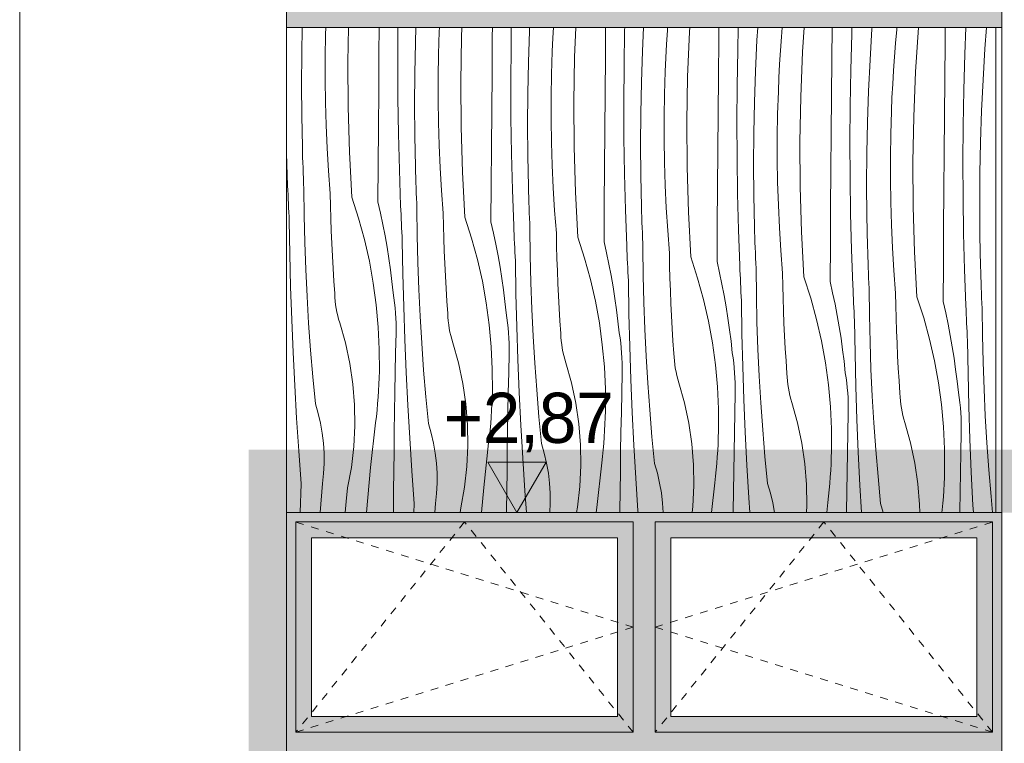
# Model space of a CAD drawing. Extents: x -366324 to -207045, y 68808 to 138616.
# Tile 137 of 170: x -237417 to -234279, y 129073 to 131378. Entities that reach past the tile are written whole.
import ezdxf

# ---------------------------------------------------------------- set-up
doc = ezdxf.new("R2010")
doc.units = 0
doc.header["$MEASUREMENT"] = 0
doc.linetypes.add('Dashed', pattern=[564.444447, 282.222223, -282.222223])
doc.linetypes.add('Hidden Line', pattern=[50, 25, -25])
for name, color, linetype, lineweight, true_color in [('Arch kolorystyka_Nr_Pióra__2', 7, 'Continuous', 13, 0x7f7f7f), ('Arch kolorystyka_Nr_Pióra__22', 7, 'Continuous', 9, 0x7f7f7f), ('Arch kolorystyka_Nr_Pióra__4', 7, 'Continuous', 9, 0x029e21)]:
    doc.layers.add(name, color=color, linetype=linetype, lineweight=lineweight, true_color=true_color)
for name, color, linetype, lineweight in [('Arch kolorystyka_Nr_Pióra__41', 7, 'Continuous', 15), ('Arch okna_Nr_Pióra__21', 7, 'Continuous', 9), ('Arch wymiary_Nr_Pióra__21', 7, 'Continuous', 9), ('Arch ściany zewnętrzne_Nr_Pióra__21', 7, 'Continuous', 9)]:
    doc.layers.add(name, color=color, linetype=linetype, lineweight=lineweight)
doc.layers.add('Arch wymiary', color=7, linetype='Continuous')
doc.styles.add('GENERATED_STYLE_1', font='txt')

# ---------------------------------------------------------------- blocks, each defined once
blk = doc.blocks.new('*X134')
at = {"layer": 'Arch kolorystyka_Nr_Pióra__22', "linetype": 'Continuous'}
for p, q in [((-236518.3, 131270.5), (-236516.7, 131353.4)), ((-236442.4, 131331.7), (-236441.7, 131353.4)), ((-236371.5, 131243.1), (-236369.6, 131353.4)), ((-236272, 131270.4), (-236271.4, 131353.4)), ((-236212.2, 131243.3), (-236211.5, 131353.4)), ((-236156.1, 131306.1), (-236154.5, 131353.4)), ((-236082.2, 131268.2), (-236080, 131340.6)), ((-236080, 131340.6), (-236079.5, 131353.4)), ((-236008.8, 131323), (-236007.6, 131353.4)), ((-235910.9, 131325), (-235910.6, 131353.4)), ((-235851.3, 131294.2), (-235850.3, 131353.4)), ((-235795.9, 131242.6), (-235792.6, 131341.6)), ((-235792.6, 131341.6), (-235792, 131353.4)), ((-235718, 131320.6), (-235716.3, 131353.4)), ((-235648.6, 131259.5), (-235644.8, 131353.4)), ((-235550.7, 131261.4), (-235549.9, 131353.4)), ((-235491.1, 131230.7), (-235489.2, 131345.2)), ((-235489.2, 131345.2), (-235489, 131353.4)), ((-235432.4, 131278.1), (-235428.8, 131353.4)), ((-235355.5, 131300.6), (-235352.9, 131344)), ((-235352.9, 131344), (-235352.3, 131353.4)), ((-235288.4, 131196), (-235282.6, 131339.3)), ((-235282.6, 131339.3), (-235281.6, 131353.4)), ((-235189.5, 131316), (-235189.2, 131353.4)), ((-235129, 131281.7), (-235127, 131353.4)), ((-235067.5, 131313.6), (-235065, 131353.4)), ((-234989.7, 131323.9), (-234987.4, 131353.4)), ((-234922.4, 131275.8), (-234917.3, 131353.4)), ((-234829.3, 131252.4), (-234828.4, 131353.4)), ((-234765.7, 131332.6), (-234764.9, 131353.4)), ((-234707.3, 131250.1), (-234701.2, 131349.1)), ((-234701.2, 131349.1), (-234700.9, 131353.4)), ((-234626.1, 131303.8), (-234622.3, 131347.2)), ((-234622.3, 131347.2), (-234621.7, 131353.4)), ((-234562.1, 131212.3), (-234553, 131353.4)), ((-234468.1, 131307), (-234467.6, 131353.4)), ((-234405.5, 131269.1), (-234402.3, 131353.4)), ((-234341, 131285.6), (-234336, 131353.4)), ((-236443.5, 131259.3), (-236442.4, 131331.7)), ((-236158.1, 131207), (-236156.1, 131306.1)), ((-236011.3, 131179.6), (-236008.8, 131323)), ((-235911.8, 131206.9), (-235910.9, 131325)), ((-235719.8, 131277.1), (-235718, 131320.6)), ((-235190.5, 131197.9), (-235189.5, 131316)), ((-235072.2, 131214.6), (-235067.5, 131313.6)), ((-234992.7, 131280.5), (-234989.7, 131323.9)), ((-234768.8, 131218.2), (-234765.7, 131332.6)), ((-234469.1, 131188.9), (-234468.1, 131307)), ((-235852, 131179.8), (-235851.3, 131294.2)), ((-235722, 131204.7), (-235719.8, 131277.1)), ((-235435.7, 131179), (-235432.4, 131278.1)), ((-235357.8, 131257.1), (-235355.5, 131300.6)), ((-235130.9, 131167.2), (-235129, 131281.7)), ((-234995.3, 131237.1), (-234992.7, 131280.5)), ((-234928.2, 131132.5), (-234922.4, 131275.8)), ((-234629.5, 131260.4), (-234626.1, 131303.8)), ((-234347.1, 131186.6), (-234341, 131285.6)), ((-236519, 131171.3), (-236518.3, 131270.5)), ((-236443.5, 131186.9), (-236443.5, 131259.3)), ((-236370.7, 131099.6), (-236371.5, 131243.1)), ((-236272.9, 131152.4), (-236272, 131270.4)), ((-236211.7, 131128.8), (-236212.2, 131243.3)), ((-236083.3, 131195.8), (-236082.2, 131268.2)), ((-235797.9, 131143.4), (-235795.9, 131242.6)), ((-235651.1, 131116.1), (-235648.6, 131259.5)), ((-235551.6, 131143.4), (-235550.7, 131261.4)), ((-235359.6, 131213.6), (-235357.8, 131257.1)), ((-234830.3, 131134.4), (-234829.3, 131252.4)), ((-234712, 131151.1), (-234707.3, 131250.1)), ((-234632.5, 131217), (-234629.5, 131260.4)), ((-234408.6, 131154.6), (-234405.5, 131269.1)), ((-235491.8, 131116.3), (-235491.1, 131230.7)), ((-235361.8, 131141.2), (-235359.6, 131213.6)), ((-235075.5, 131115.5), (-235072.2, 131214.6)), ((-234997.6, 131193.6), (-234995.3, 131237.1)), ((-234770.7, 131103.7), (-234768.8, 131218.2)), ((-234635.1, 131173.5), (-234632.5, 131217)), ((-234568, 131069), (-234562.1, 131212.3)), ((-236442.4, 131114.4), (-236443.5, 131186.9)), ((-236158.8, 131107.8), (-236158.1, 131207)), ((-236083.3, 131123.3), (-236083.3, 131195.8)), ((-236010.5, 131036.1), (-236011.3, 131179.6)), ((-235912.7, 131088.9), (-235911.8, 131206.9)), ((-235851.5, 131065.3), (-235852, 131179.8)), ((-235723.1, 131132.3), (-235722, 131204.7)), ((-235437.7, 131079.9), (-235435.7, 131179)), ((-235290.9, 131052.6), (-235288.4, 131196)), ((-235191.4, 131079.9), (-235190.5, 131197.9)), ((-234999.4, 131150.1), (-234997.6, 131193.6)), ((-234470.1, 131070.9), (-234469.1, 131188.9)), ((-234351.8, 131087.6), (-234347.1, 131186.6)), ((-236518.3, 131072.2), (-236519, 131171.3)), ((-236273.8, 131034.4), (-236272.9, 131152.4)), ((-235131.6, 131052.7), (-235130.9, 131167.2)), ((-235001.6, 131077.7), (-234999.4, 131150.1)), ((-234715.3, 131052), (-234712, 131151.1)), ((-234637.4, 131130.1), (-234635.1, 131173.5)), ((-234410.5, 131040.2), (-234408.6, 131154.6)), ((-236210, 131014.4), (-236211.7, 131128.8)), ((-236082.2, 131050.9), (-236083.3, 131123.3)), ((-235798.6, 131044.3), (-235797.9, 131143.4)), ((-235723.1, 131059.8), (-235723.1, 131132.3)), ((-235552.5, 131025.4), (-235551.6, 131143.4)), ((-235491.3, 131001.8), (-235491.8, 131116.3)), ((-235362.9, 131068.8), (-235361.8, 131141.2)), ((-234930.7, 130989), (-234928.2, 131132.5)), ((-234831.2, 131016.4), (-234830.3, 131134.4)), ((-234639.2, 131086.6), (-234637.4, 131130.1)), ((-236440.3, 131042), (-236442.4, 131114.4)), ((-236366.4, 130956.3), (-236370.7, 131099.6)), ((-236158.1, 131008.7), (-236158.8, 131107.8)), ((-235913.6, 130970.9), (-235912.7, 131088.9)), ((-235650.2, 130972.6), (-235651.1, 131116.1)), ((-235077.5, 131016.4), (-235075.5, 131115.5)), ((-234771.4, 130989.2), (-234770.7, 131103.7)), ((-234641.4, 131014.2), (-234639.2, 131086.6)), ((-234355.1, 130988.5), (-234351.8, 131087.6)), ((-236516.2, 130973.1), (-236518.3, 131072.2)), ((-235849.8, 130950.8), (-235851.5, 131065.3)), ((-235722, 130987.4), (-235723.1, 131059.8)), ((-235438.4, 130980.8), (-235437.7, 131079.9)), ((-235362.9, 130996.3), (-235362.9, 131068.8)), ((-235192.3, 130961.9), (-235191.4, 131079.9)), ((-235002.7, 131005.3), (-235001.6, 131077.7)), ((-234570.5, 130925.5), (-234568, 131069)), ((-234471, 130952.9), (-234470.1, 131070.9)), ((-236437, 130969.6), (-236440.3, 131042)), ((-236274.6, 130916.3), (-236273.8, 131034.4)), ((-236080.1, 130978.5), (-236082.2, 131050.9)), ((-236006.2, 130892.7), (-236010.5, 131036.1)), ((-235797.9, 130945.2), (-235798.6, 131044.3)), ((-235553.3, 130907.3), (-235552.5, 131025.4)), ((-235290, 130909.1), (-235290.9, 131052.6)), ((-235131.1, 130938.3), (-235131.6, 131052.7)), ((-234717.3, 130952.9), (-234715.3, 131052)), ((-234411.2, 130925.7), (-234410.5, 131040.2)), ((-236207, 130899.9), (-236210, 131014.4)), ((-236156, 130909.6), (-236158.1, 131008.7)), ((-235489.6, 130887.3), (-235491.3, 131001.8)), ((-235361.8, 130923.9), (-235362.9, 130996.3)), ((-235078.2, 130917.3), (-235077.5, 131016.4)), ((-235002.7, 130932.8), (-235002.7, 131005.3)), ((-234832.1, 130898.3), (-234831.2, 131016.4)), ((-234642.5, 130941.7), (-234641.4, 131014.2)), ((-236515.7, 130956.4), (-236516.2, 130973.1)), ((-236432.7, 130897.3), (-236437, 130969.6)), ((-236076.8, 130906.1), (-236080.1, 130978.5)), ((-235914.4, 130852.8), (-235913.6, 130970.9)), ((-235719.8, 130915), (-235722, 130987.4)), ((-235646, 130829.2), (-235650.2, 130972.6)), ((-235437.7, 130881.7), (-235438.4, 130980.8)), ((-235193.1, 130843.8), (-235192.3, 130961.9)), ((-234929.8, 130845.6), (-234930.7, 130989)), ((-234770.9, 130874.8), (-234771.4, 130989.2)), ((-234357.1, 130889.4), (-234355.1, 130988.5)), ((-236563.1, 130849), (-236566.9, 130953.4)), ((-236515.2, 130939.8), (-236515.7, 130956.4)), ((-236514.7, 130923.1), (-236515.2, 130939.8)), ((-236358.7, 130813), (-236366.4, 130956.3)), ((-235846.8, 130836.4), (-235849.8, 130950.8)), ((-235795.8, 130846.1), (-235797.9, 130945.2)), ((-235129.4, 130823.8), (-235131.1, 130938.3)), ((-235001.6, 130860.4), (-235002.7, 130932.8)), ((-234718, 130853.8), (-234717.3, 130952.9)), ((-234642.5, 130869.3), (-234642.5, 130941.7)), ((-234471.9, 130834.8), (-234471, 130952.9)), ((-236514.1, 130906.5), (-236514.7, 130923.1)), ((-236513.4, 130889.8), (-236514.1, 130906.5)), ((-236427.2, 130825.1), (-236432.7, 130897.3)), ((-236275.3, 130798.3), (-236274.6, 130916.3)), ((-236202.9, 130785.5), (-236207, 130899.9)), ((-236155.5, 130892.9), (-236156, 130909.6)), ((-236072.5, 130833.8), (-236076.8, 130906.1)), ((-235716.6, 130842.6), (-235719.8, 130915)), ((-235554.2, 130789.3), (-235553.3, 130907.3)), ((-235359.6, 130851.5), (-235361.8, 130923.9)), ((-235285.8, 130765.7), (-235290, 130909.1)), ((-235077.5, 130818.1), (-235078.2, 130917.3)), ((-234832.9, 130780.3), (-234832.1, 130898.3)), ((-234569.6, 130782.1), (-234570.5, 130925.5)), ((-234410.7, 130811.2), (-234411.2, 130925.7)), ((-236512.8, 130873.2), (-236513.4, 130889.8)), ((-236512.1, 130856.6), (-236512.8, 130873.2)), ((-236155, 130876.3), (-236155.5, 130892.9)), ((-236154.5, 130859.6), (-236155, 130876.3)), ((-235998.5, 130749.5), (-236006.2, 130892.7)), ((-235486.6, 130772.9), (-235489.6, 130887.3)), ((-235435.6, 130782.5), (-235437.7, 130881.7)), ((-234769.2, 130760.3), (-234770.9, 130874.8)), ((-234641.4, 130796.9), (-234642.5, 130869.3)), ((-234357.8, 130790.3), (-234357.1, 130889.4)), ((-236562.5, 130835), (-236563.1, 130849)), ((-236561.9, 130821), (-236562.5, 130835)), ((-236511.3, 130839.9), (-236512.1, 130856.6)), ((-236510.3, 130754.2), (-236511.3, 130839.9)), ((-236153.9, 130843), (-236154.5, 130859.6)), ((-236153.2, 130826.3), (-236153.9, 130843)), ((-236067, 130761.6), (-236072.5, 130833.8)), ((-235915.1, 130734.8), (-235914.4, 130852.8)), ((-235842.7, 130722), (-235846.8, 130836.4)), ((-235795.3, 130829.4), (-235795.8, 130846.1)), ((-235712.2, 130770.3), (-235716.6, 130842.6)), ((-235356.4, 130779.1), (-235359.6, 130851.5)), ((-235194, 130725.8), (-235193.1, 130843.8)), ((-234999.4, 130788), (-235001.6, 130860.4)), ((-234925.6, 130702.2), (-234929.8, 130845.6)), ((-234717.3, 130754.6), (-234718, 130853.8)), ((-234472.7, 130716.8), (-234471.9, 130834.8)), ((-236561.3, 130807), (-236561.9, 130821)), ((-236560.6, 130793), (-236561.3, 130807)), ((-236426.4, 130785.1), (-236427.2, 130825.1)), ((-236358.7, 130813), (-236337.1, 130745.9)), ((-236152.6, 130809.7), (-236153.2, 130826.3)), ((-236151.9, 130793), (-236152.6, 130809.7)), ((-235794.8, 130812.8), (-235795.3, 130829.4)), ((-235794.3, 130796.1), (-235794.8, 130812.8)), ((-235638.3, 130686), (-235646, 130829.2)), ((-235126.4, 130709.4), (-235129.4, 130823.8)), ((-235075.4, 130719), (-235077.5, 130818.1)), ((-234409, 130696.8), (-234410.7, 130811.2)), ((-236560, 130778.9), (-236560.6, 130793)), ((-236559.3, 130764.9), (-236560, 130778.9)), ((-236425.3, 130745.2), (-236426.4, 130785.1)), ((-236275.3, 130798.3), (-236267.2, 130762.4)), ((-236202.3, 130771.5), (-236202.9, 130785.5)), ((-236201.7, 130757.5), (-236202.3, 130771.5)), ((-236151.1, 130776.4), (-236151.9, 130793)), ((-236150.1, 130690.7), (-236151.1, 130776.4)), ((-235793.7, 130779.5), (-235794.3, 130796.1)), ((-235793, 130762.8), (-235793.7, 130779.5)), ((-235554.9, 130671.3), (-235554.2, 130789.3)), ((-235482.5, 130658.5), (-235486.6, 130772.9)), ((-235435.1, 130765.9), (-235435.6, 130782.5)), ((-235352, 130706.8), (-235356.4, 130779.1)), ((-234996.2, 130715.6), (-234999.4, 130788)), ((-234833.7, 130662.3), (-234832.9, 130780.3)), ((-234639.2, 130724.4), (-234641.4, 130796.9)), ((-234565.4, 130638.7), (-234569.6, 130782.1)), ((-234357, 130691.1), (-234357.8, 130790.3)), ((-236558.6, 130750.9), (-236559.3, 130764.9)), ((-236557.9, 130736.9), (-236558.6, 130750.9)), ((-236508.3, 130668.5), (-236510.3, 130754.2)), ((-236424, 130705.3), (-236425.3, 130745.2)), ((-236337.1, 130745.9), (-236318.4, 130677.8)), ((-236267.2, 130762.4), (-236259.7, 130726.4)), ((-236201.1, 130743.5), (-236201.7, 130757.5)), ((-236200.4, 130729.4), (-236201.1, 130743.5)), ((-236066.2, 130721.6), (-236067, 130761.6)), ((-235998.5, 130749.5), (-235976.9, 130682.3)), ((-235792.4, 130746.2), (-235793, 130762.8)), ((-235791.7, 130729.5), (-235792.4, 130746.2)), ((-235706.8, 130698.1), (-235712.2, 130770.3)), ((-235434.6, 130749.2), (-235435.1, 130765.9)), ((-235434.1, 130732.6), (-235434.6, 130749.2)), ((-235278.1, 130622.5), (-235285.8, 130765.7)), ((-234766.2, 130645.9), (-234769.2, 130760.3)), ((-234715.2, 130655.5), (-234717.3, 130754.6)), ((-236556.1, 130632.2), (-236557.9, 130736.9)), ((-236259.7, 130726.4), (-236252.7, 130690.2)), ((-236199.8, 130715.4), (-236200.4, 130729.4)), ((-236199.1, 130701.4), (-236199.8, 130715.4)), ((-236065.1, 130681.7), (-236066.2, 130721.6)), ((-235915.1, 130734.8), (-235907, 130698.9)), ((-235842.1, 130708), (-235842.7, 130722)), ((-235790.9, 130712.9), (-235791.7, 130729.5)), ((-235789.9, 130627.2), (-235790.9, 130712.9)), ((-235433.5, 130715.9), (-235434.1, 130732.6)), ((-235432.8, 130699.3), (-235433.5, 130715.9)), ((-235194.7, 130607.8), (-235194, 130725.8)), ((-235122.3, 130595), (-235126.4, 130709.4)), ((-235074.9, 130702.4), (-235075.4, 130719)), ((-234991.8, 130643.3), (-234996.2, 130715.6)), ((-234636, 130652.1), (-234639.2, 130724.4)), ((-234473.5, 130598.8), (-234472.7, 130716.8)), ((-236422.3, 130665.3), (-236424, 130705.3)), ((-236318.4, 130677.8), (-236302.7, 130609)), ((-236252.7, 130690.2), (-236246.3, 130654)), ((-236198.4, 130687.4), (-236199.1, 130701.4)), ((-236197.7, 130673.4), (-236198.4, 130687.4)), ((-236148.1, 130605), (-236150.1, 130690.7)), ((-236063.8, 130641.7), (-236065.1, 130681.7)), ((-235976.9, 130682.3), (-235958.2, 130614.3)), ((-235907, 130698.9), (-235899.4, 130662.9)), ((-235841.5, 130694), (-235842.1, 130708)), ((-235840.9, 130679.9), (-235841.5, 130694)), ((-235840.2, 130665.9), (-235840.9, 130679.9)), ((-235706, 130658.1), (-235706.8, 130698.1)), ((-235638.3, 130686), (-235616.7, 130618.8)), ((-235432.2, 130682.7), (-235432.8, 130699.3)), ((-235431.5, 130666), (-235432.2, 130682.7)), ((-235346.6, 130634.5), (-235352, 130706.8)), ((-235074.4, 130685.7), (-235074.9, 130702.4)), ((-235073.9, 130669.1), (-235074.4, 130685.7)), ((-234917.9, 130559), (-234925.6, 130702.2)), ((-234406, 130582.4), (-234409, 130696.8)), ((-234355, 130592), (-234357, 130691.1)), ((-236505.2, 130582.8), (-236508.3, 130668.5)), ((-236420.4, 130625.4), (-236422.3, 130665.3)), ((-236246.3, 130654), (-236240.6, 130617.6)), ((-236195.9, 130568.6), (-236197.7, 130673.4)), ((-235899.4, 130662.9), (-235892.5, 130626.7)), ((-235839.6, 130651.9), (-235840.2, 130665.9)), ((-235838.9, 130637.9), (-235839.6, 130651.9)), ((-235704.9, 130618.2), (-235706, 130658.1)), ((-235554.9, 130671.3), (-235546.8, 130635.4)), ((-235481.9, 130644.5), (-235482.5, 130658.5)), ((-235430.7, 130649.4), (-235431.5, 130666)), ((-235429.7, 130563.6), (-235430.7, 130649.4)), ((-235073.3, 130652.4), (-235073.9, 130669.1)), ((-235072.6, 130635.8), (-235073.3, 130652.4)), ((-234834.5, 130544.2), (-234833.7, 130662.3)), ((-234762.1, 130531.5), (-234766.2, 130645.9)), ((-234714.7, 130638.9), (-234715.2, 130655.5)), ((-234631.6, 130579.8), (-234636, 130652.1)), ((-236553.5, 130527.5), (-236556.1, 130632.2)), ((-236418.2, 130585.5), (-236420.4, 130625.4)), ((-236240.6, 130617.6), (-236235.4, 130581.2)), ((-236062.1, 130601.8), (-236063.8, 130641.7)), ((-235958.2, 130614.3), (-235942.5, 130545.5)), ((-235892.5, 130626.7), (-235886.1, 130590.5)), ((-235838.2, 130623.9), (-235838.9, 130637.9)), ((-235837.5, 130609.8), (-235838.2, 130623.9)), ((-235787.9, 130541.4), (-235789.9, 130627.2)), ((-235703.6, 130578.2), (-235704.9, 130618.2)), ((-235616.7, 130618.8), (-235598, 130550.8)), ((-235546.8, 130635.4), (-235539.2, 130599.3)), ((-235481.3, 130630.5), (-235481.9, 130644.5)), ((-235480.7, 130616.4), (-235481.3, 130630.5)), ((-235480, 130602.4), (-235480.7, 130616.4)), ((-235345.8, 130594.6), (-235346.6, 130634.5)), ((-235278.1, 130622.5), (-235256.5, 130555.3)), ((-235072, 130619.1), (-235072.6, 130635.8)), ((-235071.3, 130602.5), (-235072, 130619.1)), ((-234986.4, 130571), (-234991.8, 130643.3)), ((-234714.2, 130622.2), (-234714.7, 130638.9)), ((-234713.7, 130605.6), (-234714.2, 130622.2)), ((-234557.7, 130495.4), (-234565.4, 130638.7)), ((-236501.1, 130497.1), (-236505.2, 130582.8)), ((-236415.7, 130545.6), (-236418.2, 130585.5)), ((-236302.7, 130609), (-236290.2, 130539.6)), ((-236145, 130519.3), (-236148.1, 130605)), ((-236060.2, 130561.9), (-236062.1, 130601.8)), ((-235886.1, 130590.5), (-235880.4, 130554.1)), ((-235835.7, 130505.1), (-235837.5, 130609.8)), ((-235539.2, 130599.3), (-235532.3, 130563.2)), ((-235479.4, 130588.4), (-235480, 130602.4)), ((-235478.7, 130574.4), (-235479.4, 130588.4)), ((-235344.7, 130554.6), (-235345.8, 130594.6)), ((-235194.7, 130607.8), (-235186.6, 130571.9)), ((-235121.7, 130581), (-235122.3, 130595)), ((-235070.5, 130585.9), (-235071.3, 130602.5)), ((-235069.5, 130500.1), (-235070.5, 130585.9)), ((-234713.1, 130588.9), (-234713.7, 130605.6)), ((-234712.4, 130572.3), (-234713.1, 130588.9)), ((-234474.3, 130480.7), (-234473.5, 130598.8)), ((-234354.5, 130575.3), (-234355, 130592)), ((-236235.4, 130581.2), (-236230.8, 130544.6)), ((-236193.3, 130463.9), (-236195.9, 130568.6)), ((-236058, 130522), (-236060.2, 130561.9)), ((-235880.4, 130554.1), (-235875.2, 130517.7)), ((-235701.9, 130538.3), (-235703.6, 130578.2)), ((-235532.3, 130563.2), (-235525.9, 130526.9)), ((-235478, 130560.4), (-235478.7, 130574.4)), ((-235477.3, 130546.3), (-235478, 130560.4)), ((-235427.7, 130477.9), (-235429.7, 130563.6)), ((-235343.4, 130514.7), (-235344.7, 130554.6)), ((-235256.5, 130555.3), (-235237.8, 130487.3)), ((-235186.6, 130571.9), (-235179, 130535.8)), ((-235121.1, 130566.9), (-235121.7, 130581)), ((-235120.5, 130552.9), (-235121.1, 130566.9)), ((-235119.8, 130538.9), (-235120.5, 130552.9)), ((-234985.6, 130531.1), (-234986.4, 130571)), ((-234917.9, 130559), (-234896.3, 130491.8)), ((-234711.8, 130555.6), (-234712.4, 130572.3)), ((-234711.1, 130539), (-234711.8, 130555.6)), ((-234626.2, 130507.5), (-234631.6, 130579.8)), ((-234401.9, 130468), (-234406, 130582.4)), ((-234354, 130558.7), (-234354.5, 130575.3)), ((-234353.4, 130542.1), (-234354, 130558.7)), ((-236550, 130422.8), (-236553.5, 130527.5)), ((-236412.9, 130505.8), (-236415.7, 130545.6)), ((-236290.2, 130539.6), (-236280.7, 130469.7)), ((-236230.8, 130544.6), (-236226.8, 130508.1)), ((-236055.5, 130482.1), (-236058, 130522)), ((-235942.5, 130545.5), (-235930, 130476.1)), ((-235784.8, 130455.8), (-235787.9, 130541.4)), ((-235700, 130498.4), (-235701.9, 130538.3)), ((-235598, 130550.8), (-235582.3, 130482)), ((-235525.9, 130526.9), (-235520.2, 130490.6)), ((-235475.5, 130441.6), (-235477.3, 130546.3)), ((-235179, 130535.8), (-235172.1, 130499.7)), ((-235119.2, 130524.9), (-235119.8, 130538.9)), ((-235118.5, 130510.9), (-235119.2, 130524.9)), ((-234984.5, 130491.1), (-234985.6, 130531.1)), ((-234834.5, 130544.2), (-234826.4, 130508.3)), ((-234761.5, 130517.5), (-234762.1, 130531.5)), ((-234710.3, 130522.3), (-234711.1, 130539)), ((-234709.3, 130436.6), (-234710.3, 130522.3)), ((-234352.9, 130525.4), (-234353.4, 130542.1)), ((-234352.2, 130508.8), (-234352.9, 130525.4)), ((-236496.1, 130411.5), (-236501.1, 130497.1)), ((-236412.4, 130493.9), (-236412.9, 130505.8)), ((-236411.4, 130482.1), (-236412.4, 130493.9)), ((-236224.3, 130492.1), (-236226.8, 130508.1)), ((-236222.2, 130476.1), (-236224.3, 130492.1)), ((-236140.9, 130433.6), (-236145, 130519.3)), ((-235875.2, 130517.7), (-235870.6, 130481.1)), ((-235833.1, 130400.4), (-235835.7, 130505.1)), ((-235697.8, 130458.5), (-235700, 130498.4)), ((-235520.2, 130490.6), (-235515, 130454.1)), ((-235341.7, 130474.8), (-235343.4, 130514.7)), ((-235172.1, 130499.7), (-235165.7, 130463.4)), ((-235117.8, 130496.8), (-235118.5, 130510.9)), ((-235117.1, 130482.8), (-235117.8, 130496.8)), ((-235067.5, 130414.4), (-235069.5, 130500.1)), ((-234983.2, 130451.2), (-234984.5, 130491.1)), ((-234896.3, 130491.8), (-234877.6, 130423.8)), ((-234826.4, 130508.3), (-234818.8, 130472.3)), ((-234760.9, 130503.4), (-234761.5, 130517.5)), ((-234760.3, 130489.4), (-234760.9, 130503.4)), ((-234759.6, 130475.4), (-234760.3, 130489.4)), ((-234625.4, 130467.6), (-234626.2, 130507.5)), ((-234557.7, 130495.4), (-234536.1, 130428.3)), ((-234351.6, 130492.1), (-234352.2, 130508.8)), ((-234350.9, 130475.5), (-234351.6, 130492.1)), ((-236410.1, 130470.4), (-236411.4, 130482.1)), ((-236408.3, 130458.6), (-236410.1, 130470.4)), ((-236406.1, 130447), (-236408.3, 130458.6)), ((-236280.7, 130469.7), (-236274.3, 130399.4)), ((-236220.5, 130460), (-236222.2, 130476.1)), ((-236219.2, 130444), (-236220.5, 130460)), ((-236189.8, 130359.3), (-236193.3, 130463.9)), ((-236052.7, 130442.3), (-236055.5, 130482.1)), ((-235930, 130476.1), (-235920.5, 130406.2)), ((-235870.6, 130481.1), (-235866.6, 130444.5)), ((-235695.3, 130418.6), (-235697.8, 130458.5)), ((-235582.3, 130482), (-235569.8, 130412.6)), ((-235424.6, 130392.2), (-235427.7, 130477.9)), ((-235339.8, 130434.9), (-235341.7, 130474.8)), ((-235237.8, 130487.3), (-235222.1, 130418.5)), ((-235165.7, 130463.4), (-235159.9, 130427.1)), ((-235115.3, 130378.1), (-235117.1, 130482.8)), ((-234818.8, 130472.3), (-234811.9, 130436.2)), ((-234758.9, 130461.4), (-234759.6, 130475.4)), ((-234758.3, 130447.3), (-234758.9, 130461.4)), ((-234624.3, 130427.6), (-234625.4, 130467.6)), ((-234474.3, 130480.7), (-234466.2, 130444.8)), ((-234401.3, 130453.9), (-234401.9, 130468)), ((-234350.1, 130458.8), (-234350.9, 130475.5)), ((-234349.1, 130373.1), (-234350.1, 130458.8)), ((-236403.5, 130435.4), (-236406.1, 130447)), ((-236400.5, 130424), (-236403.5, 130435.4)), ((-236218.2, 130427.8), (-236219.2, 130444)), ((-236217.6, 130411.7), (-236218.2, 130427.8)), ((-236135.8, 130348), (-236140.9, 130433.6)), ((-236052.2, 130430.4), (-236052.7, 130442.3)), ((-236051.2, 130418.6), (-236052.2, 130430.4)), ((-235864.1, 130428.6), (-235866.6, 130444.5)), ((-235862, 130412.6), (-235864.1, 130428.6)), ((-235780.7, 130370.1), (-235784.8, 130455.8)), ((-235515, 130454.1), (-235510.4, 130417.6)), ((-235472.9, 130336.9), (-235475.5, 130441.6)), ((-235337.6, 130395), (-235339.8, 130434.9)), ((-235159.9, 130427.1), (-235154.8, 130390.6)), ((-234981.5, 130411.3), (-234983.2, 130451.2)), ((-234811.9, 130436.2), (-234805.5, 130399.9)), ((-234757.6, 130433.3), (-234758.3, 130447.3)), ((-234756.8, 130419.3), (-234757.6, 130433.3)), ((-234707.2, 130350.9), (-234709.3, 130436.6)), ((-234623, 130387.7), (-234624.3, 130427.6)), ((-234536.1, 130428.3), (-234517.4, 130360.3)), ((-234466.2, 130444.8), (-234458.6, 130408.8)), ((-234400.7, 130439.9), (-234401.3, 130453.9)), ((-234400.1, 130425.9), (-234400.7, 130439.9)), ((-234399.4, 130411.9), (-234400.1, 130425.9)), ((-236545.7, 130318.1), (-236550, 130422.8)), ((-236490, 130326), (-236496.1, 130411.5)), ((-236397.1, 130412.6), (-236400.5, 130424)), ((-236379, 130348.6), (-236397.1, 130412.6)), ((-236274.3, 130399.4), (-236271, 130328.9)), ((-236217.4, 130395.6), (-236217.6, 130411.7)), ((-236217.6, 130379.4), (-236217.4, 130395.6)), ((-236049.9, 130406.8), (-236051.2, 130418.6)), ((-236048.1, 130395.1), (-236049.9, 130406.8)), ((-236045.9, 130383.5), (-236048.1, 130395.1)), ((-235920.5, 130406.2), (-235914.1, 130335.9)), ((-235860.3, 130396.5), (-235862, 130412.6)), ((-235859, 130380.4), (-235860.3, 130396.5)), ((-235829.6, 130295.7), (-235833.1, 130400.4)), ((-235692.5, 130378.7), (-235695.3, 130418.6)), ((-235569.8, 130412.6), (-235560.3, 130342.6)), ((-235510.4, 130417.6), (-235506.4, 130381)), ((-235335.1, 130355.1), (-235337.6, 130395)), ((-235222.1, 130418.5), (-235209.5, 130349)), ((-235064.4, 130328.7), (-235067.5, 130414.4)), ((-234979.6, 130371.4), (-234981.5, 130411.3)), ((-234877.6, 130423.8), (-234861.9, 130355)), ((-234805.5, 130399.9), (-234799.7, 130363.6)), ((-234755.1, 130314.6), (-234756.8, 130419.3)), ((-234458.6, 130408.8), (-234451.7, 130372.7)), ((-234398.7, 130397.9), (-234399.4, 130411.9)), ((-234398.1, 130383.8), (-234398.7, 130397.9)), ((-236218.9, 130316.8), (-236217.6, 130379.4)), ((-236043.3, 130371.9), (-236045.9, 130383.5)), ((-236040.3, 130360.5), (-236043.3, 130371.9)), ((-235858, 130364.3), (-235859, 130380.4)), ((-235857.4, 130348.2), (-235858, 130364.3)), ((-235775.6, 130284.5), (-235780.7, 130370.1)), ((-235692, 130366.9), (-235692.5, 130378.7)), ((-235691, 130355.1), (-235692, 130366.9)), ((-235503.9, 130365.1), (-235506.4, 130381)), ((-235501.8, 130349.1), (-235503.9, 130365.1)), ((-235420.5, 130306.6), (-235424.6, 130392.2)), ((-235154.8, 130390.6), (-235150.2, 130354.1)), ((-235112.7, 130273.4), (-235115.3, 130378.1)), ((-234977.4, 130331.5), (-234979.6, 130371.4)), ((-234799.7, 130363.6), (-234794.6, 130327.1)), ((-234621.3, 130347.8), (-234623, 130387.7)), ((-234451.7, 130372.7), (-234445.3, 130336.4)), ((-234397.4, 130369.8), (-234398.1, 130383.8)), ((-234396.6, 130355.8), (-234397.4, 130369.8)), ((-234347, 130287.4), (-234349.1, 130373.1)), ((-236365.1, 130283.5), (-236379, 130348.6)), ((-236185.5, 130254.6), (-236189.8, 130359.3)), ((-236129.8, 130262.5), (-236135.8, 130348)), ((-236036.9, 130349.1), (-236040.3, 130360.5)), ((-236018.8, 130285.1), (-236036.9, 130349.1)), ((-235914.1, 130335.9), (-235910.8, 130265.4)), ((-235857.2, 130332.1), (-235857.4, 130348.2)), ((-235857.4, 130315.9), (-235857.2, 130332.1)), ((-235689.7, 130343.3), (-235691, 130355.1)), ((-235687.9, 130331.6), (-235689.7, 130343.3)), ((-235560.3, 130342.6), (-235553.9, 130272.4)), ((-235500.1, 130333), (-235501.8, 130349.1)), ((-235498.8, 130316.9), (-235500.1, 130333)), ((-235469.4, 130232.2), (-235472.9, 130336.9)), ((-235332.3, 130315.2), (-235335.1, 130355.1)), ((-235209.5, 130349), (-235200, 130279.1)), ((-235150.2, 130354.1), (-235146.2, 130317.5)), ((-234861.9, 130355), (-234849.3, 130285.5)), ((-234704.2, 130265.2), (-234707.2, 130350.9)), ((-234619.4, 130307.8), (-234621.3, 130347.8)), ((-234517.4, 130360.3), (-234501.7, 130291.4)), ((-234445.3, 130336.4), (-234439.5, 130300)), ((-234394.9, 130251.1), (-234396.6, 130355.8)), ((-236540.5, 130213.5), (-236545.7, 130318.1)), ((-236482.8, 130240.6), (-236490, 130326)), ((-236271, 130328.9), (-236270.8, 130258.4)), ((-236220.1, 130254.1), (-236218.9, 130316.8)), ((-235858.7, 130253.3), (-235857.4, 130315.9)), ((-235685.7, 130320), (-235687.9, 130331.6)), ((-235683.1, 130308.4), (-235685.7, 130320)), ((-235680.1, 130296.9), (-235683.1, 130308.4)), ((-235497.8, 130300.8), (-235498.8, 130316.9)), ((-235497.2, 130284.7), (-235497.8, 130300.8)), ((-235415.4, 130221), (-235420.5, 130306.6)), ((-235331.8, 130303.4), (-235332.3, 130315.2)), ((-235330.8, 130291.6), (-235331.8, 130303.4)), ((-235143.7, 130301.6), (-235146.2, 130317.5)), ((-235141.6, 130285.6), (-235143.7, 130301.6)), ((-235060.3, 130243.1), (-235064.4, 130328.7)), ((-234974.9, 130291.6), (-234977.4, 130331.5)), ((-234794.6, 130327.1), (-234790, 130290.6)), ((-234752.5, 130209.9), (-234755.1, 130314.6)), ((-234617.2, 130267.9), (-234619.4, 130307.8)), ((-236355.5, 130217.7), (-236365.1, 130283.5)), ((-236004.9, 130220), (-236018.8, 130285.1)), ((-235825.3, 130191.1), (-235829.6, 130295.7)), ((-235769.5, 130199), (-235775.6, 130284.5)), ((-235676.7, 130285.6), (-235680.1, 130296.9)), ((-235658.6, 130221.6), (-235676.7, 130285.6)), ((-235553.9, 130272.4), (-235550.6, 130201.9)), ((-235497, 130268.6), (-235497.2, 130284.7)), ((-235329.5, 130279.8), (-235330.8, 130291.6)), ((-235327.7, 130268.1), (-235329.5, 130279.8)), ((-235200, 130279.1), (-235193.7, 130208.9)), ((-235139.9, 130269.5), (-235141.6, 130285.6)), ((-235138.6, 130253.4), (-235139.9, 130269.5)), ((-235109.2, 130168.7), (-235112.7, 130273.4)), ((-234972.1, 130251.7), (-234974.9, 130291.6)), ((-234849.3, 130285.5), (-234839.8, 130215.6)), ((-234790, 130290.6), (-234786, 130254)), ((-234501.7, 130291.4), (-234489.1, 130222)), ((-234439.5, 130300), (-234434.4, 130263.6)), ((-234344, 130201.7), (-234347, 130287.4)), ((-236474.7, 130155.2), (-236482.8, 130240.6)), ((-236272.2, 130217.2), (-236271.4, 130237.8)), ((-236271.4, 130237.8), (-236270.8, 130258.4)), ((-236221.3, 130191.4), (-236220.1, 130254.1)), ((-236180.3, 130150), (-236185.5, 130254.6)), ((-236122.6, 130177.1), (-236129.8, 130262.5)), ((-235910.8, 130265.4), (-235910.6, 130194.8)), ((-235859.9, 130190.6), (-235858.7, 130253.3)), ((-235498.5, 130189.7), (-235497.2, 130252.4)), ((-235497.2, 130252.4), (-235497, 130268.6)), ((-235325.5, 130256.5), (-235327.7, 130268.1)), ((-235322.9, 130244.9), (-235325.5, 130256.5)), ((-235319.9, 130233.4), (-235322.9, 130244.9)), ((-235137.6, 130237.3), (-235138.6, 130253.4)), ((-235055.2, 130157.5), (-235060.3, 130243.1)), ((-234971.6, 130239.9), (-234972.1, 130251.7)), ((-234970.6, 130228.1), (-234971.6, 130239.9)), ((-234783.5, 130238), (-234786, 130254)), ((-234781.4, 130222), (-234783.5, 130238)), ((-234700.1, 130179.6), (-234704.2, 130265.2)), ((-234614.7, 130228.1), (-234617.2, 130267.9)), ((-234434.4, 130263.6), (-234429.8, 130227.1)), ((-234392.3, 130146.4), (-234394.9, 130251.1)), ((-236534.4, 130109), (-236540.5, 130213.5)), ((-236350.1, 130151.4), (-236355.5, 130217.7)), ((-236273.3, 130196.6), (-236272.2, 130217.2)), ((-235995.3, 130154.2), (-236004.9, 130220)), ((-235644.7, 130156.5), (-235658.6, 130221.6)), ((-235465.1, 130127.6), (-235469.4, 130232.2)), ((-235409.3, 130135.5), (-235415.4, 130221)), ((-235316.5, 130222.1), (-235319.9, 130233.4)), ((-235298.4, 130158.1), (-235316.5, 130222.1)), ((-235193.7, 130208.9), (-235190.4, 130138.4)), ((-235137, 130221.2), (-235137.6, 130237.3)), ((-235136.8, 130205), (-235137, 130221.2)), ((-234969.3, 130216.3), (-234970.6, 130228.1)), ((-234967.5, 130204.6), (-234969.3, 130216.3)), ((-234839.8, 130215.6), (-234833.5, 130145.3)), ((-234779.7, 130206), (-234781.4, 130222)), ((-234749, 130105.2), (-234752.5, 130209.9)), ((-234611.9, 130188.2), (-234614.7, 130228.1)), ((-234489.1, 130222), (-234479.6, 130152.1)), ((-234429.8, 130227.1), (-234425.8, 130190.5)), ((-236276.2, 130155.5), (-236274.6, 130176)), ((-236274.6, 130176), (-236273.3, 130196.6)), ((-236222.3, 130128.7), (-236221.3, 130191.4)), ((-236114.5, 130091.7), (-236122.6, 130177.1)), ((-235911.2, 130174.2), (-235910.6, 130194.8)), ((-235861.1, 130127.9), (-235859.9, 130190.6)), ((-235820.1, 130086.5), (-235825.3, 130191.1)), ((-235762.4, 130113.6), (-235769.5, 130199)), ((-235550.6, 130201.9), (-235550.4, 130131.3)), ((-235499.7, 130127.1), (-235498.5, 130189.7)), ((-235138.3, 130126.2), (-235137, 130188.9)), ((-235137, 130188.9), (-235136.8, 130205)), ((-234965.3, 130192.9), (-234967.5, 130204.6)), ((-234962.7, 130181.4), (-234965.3, 130192.9)), ((-234959.7, 130169.9), (-234962.7, 130181.4)), ((-234778.4, 130189.9), (-234779.7, 130206)), ((-234777.4, 130173.8), (-234778.4, 130189.9)), ((-234695, 130094), (-234700.1, 130179.6)), ((-234611.4, 130176.4), (-234611.9, 130188.2)), ((-234610.4, 130164.6), (-234611.4, 130176.4)), ((-234423.3, 130174.5), (-234425.8, 130190.5)), ((-234339.9, 130116.1), (-234344, 130201.7)), ((-236465.6, 130124.4), (-236474.7, 130155.2)), ((-236349.1, 130084.8), (-236350.1, 130151.4)), ((-236278.1, 130134.9), (-236276.2, 130155.5)), ((-236174.2, 130045.5), (-236180.3, 130150)), ((-235989.9, 130087.9), (-235995.3, 130154.2)), ((-235913.1, 130133.1), (-235912, 130153.6)), ((-235912, 130153.6), (-235911.2, 130174.2)), ((-235635.1, 130090.7), (-235644.7, 130156.5)), ((-235284.5, 130093), (-235298.4, 130158.1)), ((-235104.9, 130064.1), (-235109.2, 130168.7)), ((-235049.1, 130072), (-235055.2, 130157.5)), ((-234956.3, 130158.6), (-234959.7, 130169.9)), ((-234938.2, 130094.5), (-234956.3, 130158.6)), ((-234833.5, 130145.3), (-234830.2, 130074.9)), ((-234776.8, 130157.7), (-234777.4, 130173.8)), ((-234776.6, 130141.5), (-234776.8, 130157.7)), ((-234609.1, 130152.8), (-234610.4, 130164.6)), ((-234607.3, 130141.1), (-234609.1, 130152.8)), ((-234479.6, 130152.1), (-234473.2, 130081.8)), ((-234421.2, 130158.5), (-234423.3, 130174.5)), ((-234419.5, 130142.5), (-234421.2, 130158.5)), ((-234388.8, 130041.7), (-234392.3, 130146.4)), ((-236458.3, 130093), (-236465.6, 130124.4)), ((-236282.7, 130093.9), (-236280.2, 130114.4)), ((-236280.2, 130114.4), (-236278.1, 130134.9)), ((-236223.2, 130066.1), (-236222.3, 130128.7)), ((-235916, 130091.9), (-235914.4, 130112.5)), ((-235914.4, 130112.5), (-235913.1, 130133.1)), ((-235862.1, 130065.2), (-235861.1, 130127.9)), ((-235754.3, 130028.2), (-235762.4, 130113.6)), ((-235551, 130110.7), (-235550.4, 130131.3)), ((-235500.9, 130064.4), (-235499.7, 130127.1)), ((-235459.9, 130023), (-235465.1, 130127.6)), ((-235402.2, 130050), (-235409.3, 130135.5)), ((-235190.4, 130138.4), (-235190.2, 130067.8)), ((-235139.5, 130063.6), (-235138.3, 130126.2)), ((-234778.1, 130062.7), (-234776.8, 130125.4)), ((-234776.8, 130125.4), (-234776.6, 130141.5)), ((-234605.1, 130129.4), (-234607.3, 130141.1)), ((-234602.5, 130117.9), (-234605.1, 130129.4)), ((-234599.5, 130106.4), (-234602.5, 130117.9)), ((-234418.2, 130126.4), (-234419.5, 130142.5)), ((-234417.2, 130110.3), (-234418.2, 130126.4)), ((-234334.8, 130030.5), (-234339.9, 130116.1)), ((-236527.5, 130004.5), (-236534.4, 130109)), ((-236452.7, 130061.3), (-236458.3, 130093)), ((-236352.4, 130018.4), (-236349.1, 130084.8)), ((-236298.6, 129951.4), (-236282.7, 130093.9)), ((-236105.4, 130060.9), (-236114.5, 130091.7)), ((-235988.9, 130021.3), (-235989.9, 130087.9)), ((-235917.9, 130071.4), (-235916, 130091.9)), ((-235814, 129981.9), (-235820.1, 130086.5)), ((-235629.7, 130024.3), (-235635.1, 130090.7)), ((-235552.9, 130069.5), (-235551.8, 130090.1)), ((-235551.8, 130090.1), (-235551, 130110.7)), ((-235274.9, 130027.2), (-235284.5, 130093)), ((-234924.3, 130029.5), (-234938.2, 130094.5)), ((-234744.7, 130000.6), (-234749, 130105.2)), ((-234688.9, 130008.5), (-234695, 130094)), ((-234596.1, 130095.1), (-234599.5, 130106.4)), ((-234578, 130031), (-234596.1, 130095.1)), ((-234473.2, 130081.8), (-234470, 130011.4)), ((-234416.6, 130094.2), (-234417.2, 130110.3)), ((-234416.4, 130078), (-234416.6, 130094.2)), ((-236449, 130029.4), (-236452.7, 130061.3)), ((-236224, 130003.4), (-236223.2, 130066.1)), ((-236098.1, 130029.5), (-236105.4, 130060.9)), ((-235922.5, 130030.4), (-235920, 130050.9)), ((-235920, 130050.9), (-235917.9, 130071.4)), ((-235863, 130002.6), (-235862.1, 130065.2)), ((-235554.2, 130049), (-235552.9, 130069.5)), ((-235501.9, 130001.7), (-235500.9, 130064.4)), ((-235394.1, 129964.7), (-235402.2, 130050)), ((-235190.8, 130047.2), (-235190.2, 130067.8)), ((-235140.6, 130000.9), (-235139.5, 130063.6)), ((-235099.7, 129959.5), (-235104.9, 130064.1)), ((-235042, 129986.5), (-235049.1, 130072)), ((-234830.2, 130074.9), (-234830, 130004.3)), ((-234779.3, 130000), (-234778.1, 130062.7)), ((-234417.9, 129999.2), (-234416.6, 130061.9)), ((-234416.6, 130061.9), (-234416.4, 130078)), ((-236447, 129997.3), (-236449, 130029.4)), ((-236360, 129952.3), (-236352.4, 130018.4)), ((-236167.3, 129940.9), (-236174.2, 130045.5)), ((-236092.5, 129997.8), (-236098.1, 130029.5)), ((-235992.2, 129954.9), (-235988.9, 130021.3)), ((-235938.4, 129887.9), (-235922.5, 130030.4)), ((-235745.2, 129997.3), (-235754.3, 130028.2)), ((-235628.7, 129957.8), (-235629.7, 130024.3)), ((-235557.7, 130007.9), (-235555.8, 130028.4)), ((-235555.8, 130028.4), (-235554.2, 130049)), ((-235453.8, 129918.4), (-235459.9, 130023)), ((-235269.5, 129960.8), (-235274.9, 130027.2)), ((-235192.7, 130006), (-235191.6, 130026.6)), ((-235191.6, 130026.6), (-235190.8, 130047.2)), ((-234914.7, 129963.6), (-234924.3, 130029.5)), ((-234564.1, 129966), (-234578, 130031)), ((-234384.5, 129937), (-234388.8, 130041.7)), ((-234328.7, 129944.9), (-234334.8, 130030.5)), ((-236519.7, 129900), (-236527.5, 130004.5)), ((-236446.9, 129965.1), (-236447, 129997.3)), ((-236224.8, 129940.7), (-236224, 130003.4)), ((-236088.8, 129965.9), (-236092.5, 129997.8)), ((-235863.8, 129939.9), (-235863, 130002.6)), ((-235737.9, 129966), (-235745.2, 129997.3)), ((-235562.2, 129966.9), (-235559.8, 129987.4)), ((-235559.8, 129987.4), (-235557.7, 130007.9)), ((-235502.8, 129939), (-235501.9, 130001.7)), ((-235194, 129985.5), (-235192.7, 130006)), ((-235141.7, 129938.2), (-235140.6, 130000.9)), ((-234830.6, 129983.7), (-234830, 130004.3)), ((-234780.4, 129937.4), (-234779.3, 130000)), ((-234739.5, 129896), (-234744.7, 130000.6)), ((-234681.8, 129923), (-234688.9, 130008.5)), ((-234470, 130011.4), (-234469.8, 129940.8)), ((-234419.1, 129936.5), (-234417.9, 129999.2)), ((-236448.7, 129933), (-236446.9, 129965.1)), ((-236086.8, 129933.8), (-236088.8, 129965.9)), ((-235807.1, 129877.4), (-235814, 129981.9)), ((-235732.3, 129934.3), (-235737.9, 129966)), ((-235632, 129891.4), (-235628.7, 129957.8)), ((-235578.2, 129824.4), (-235562.2, 129966.9)), ((-235385, 129933.8), (-235394.1, 129964.7)), ((-235268.5, 129894.3), (-235269.5, 129960.8)), ((-235197.5, 129944.4), (-235195.6, 129964.9)), ((-235195.6, 129964.9), (-235194, 129985.5)), ((-235093.6, 129854.9), (-235099.7, 129959.5)), ((-235033.9, 129901.2), (-235042, 129986.5)), ((-234909.3, 129897.3), (-234914.7, 129963.6)), ((-234832.5, 129942.5), (-234831.4, 129963.1)), ((-234831.4, 129963.1), (-234830.6, 129983.7)), ((-234554.5, 129900.1), (-234564.1, 129966)), ((-236452.2, 129901), (-236448.7, 129933)), ((-236371.9, 129886.8), (-236360, 129952.3)), ((-236311.3, 129808.5), (-236298.6, 129951.4)), ((-236225.4, 129878), (-236224.8, 129940.7)), ((-236159.5, 129836.5), (-236167.3, 129940.9)), ((-236086.7, 129901.6), (-236086.8, 129933.8)), ((-235999.8, 129888.8), (-235992.2, 129954.9)), ((-235864.6, 129877.2), (-235863.8, 129939.9)), ((-235728.6, 129902.4), (-235732.3, 129934.3)), ((-235503.6, 129876.4), (-235502.8, 129939)), ((-235377.7, 129902.5), (-235385, 129933.8)), ((-235202, 129903.4), (-235199.6, 129923.9)), ((-235199.6, 129923.9), (-235197.5, 129944.4)), ((-235142.6, 129875.5), (-235141.7, 129938.2)), ((-234833.8, 129921.9), (-234832.5, 129942.5)), ((-234781.5, 129874.7), (-234780.4, 129937.4)), ((-234470.4, 129920.2), (-234469.8, 129940.8)), ((-234420.2, 129873.9), (-234419.1, 129936.5)), ((-234379.3, 129832.4), (-234384.5, 129937)), ((-234321.6, 129859.5), (-234328.7, 129944.9)), ((-236523.2, 129808.4), (-236519.7, 129900)), ((-236459.1, 129808.4), (-236452.2, 129901)), ((-236088.5, 129869.5), (-236086.7, 129901.6)), ((-235726.6, 129870.2), (-235728.6, 129902.4)), ((-235446.9, 129813.9), (-235453.8, 129918.4)), ((-235372.1, 129870.8), (-235377.7, 129902.5)), ((-235271.8, 129827.8), (-235268.5, 129894.3)), ((-235212.7, 129808.4), (-235202, 129903.4)), ((-235024.8, 129870.3), (-235033.9, 129901.2)), ((-234908.3, 129830.8), (-234909.3, 129897.3)), ((-234837.3, 129880.9), (-234835.4, 129901.4)), ((-234835.4, 129901.4), (-234833.8, 129921.9)), ((-234734.4, 129808.4), (-234739.5, 129896)), ((-234673.7, 129837.7), (-234681.8, 129923)), ((-234549.1, 129833.8), (-234554.5, 129900.1)), ((-234472.3, 129879), (-234471.2, 129899.6)), ((-234471.2, 129899.6), (-234470.4, 129920.2)), ((-236376.5, 129843.5), (-236371.9, 129886.8)), ((-236226, 129808.4), (-236225.4, 129878)), ((-236092, 129837.5), (-236088.5, 129869.5)), ((-236011.7, 129823.3), (-235999.8, 129888.8)), ((-235945.5, 129808.4), (-235938.4, 129887.9)), ((-235865.2, 129814.5), (-235864.6, 129877.2)), ((-235802, 129808.4), (-235807.1, 129877.4)), ((-235726.5, 129838.1), (-235726.6, 129870.2)), ((-235639.6, 129825.3), (-235632, 129891.4)), ((-235504.4, 129813.7), (-235503.6, 129876.4)), ((-235368.4, 129838.8), (-235372.1, 129870.8)), ((-235143.4, 129812.8), (-235142.6, 129875.5)), ((-235017.5, 129839), (-235024.8, 129870.3)), ((-234839.4, 129860.4), (-234837.3, 129880.9)), ((-234782.4, 129812), (-234781.5, 129874.7)), ((-234473.6, 129858.4), (-234472.3, 129879)), ((-234421.3, 129811.2), (-234420.2, 129873.9)), ((-236379.9, 129808.4), (-236376.5, 129843.5)), ((-236160.6, 129808.4), (-236159.5, 129836.5)), ((-236094.2, 129808.4), (-236092, 129837.5)), ((-235728.1, 129808.4), (-235726.5, 129838.1)), ((-235366.5, 129808.4), (-235368.4, 129838.8)), ((-235090.5, 129808.4), (-235093.6, 129854.9)), ((-235012.1, 129808.4), (-235017.5, 129839)), ((-234909.4, 129808.4), (-234908.3, 129830.8)), ((-234845.4, 129808.4), (-234841.8, 129839.9)), ((-234841.8, 129839.9), (-234839.4, 129860.4)), ((-234665.1, 129808.4), (-234673.7, 129837.7)), ((-234548.7, 129808.4), (-234549.1, 129833.8)), ((-234477.1, 129817.4), (-234475.2, 129837.9)), ((-234475.2, 129837.9), (-234473.6, 129858.4)), ((-234377.9, 129808.4), (-234379.3, 129832.4)), ((-234316.8, 129808.4), (-234321.6, 129859.5)), ((-236311.3, 129808.4), (-236311.3, 129808.5)), ((-236013.3, 129808.4), (-236011.7, 129823.3)), ((-235865.2, 129808.4), (-235865.2, 129814.5)), ((-235642.7, 129808.4), (-235639.6, 129825.3)), ((-235579.7, 129808.4), (-235578.2, 129824.4)), ((-235504.4, 129808.4), (-235504.4, 129813.7)), ((-235446.5, 129808.4), (-235446.9, 129813.9)), ((-235274, 129808.4), (-235271.8, 129827.8)), ((-235143.5, 129808.4), (-235143.4, 129812.8)), ((-234782.4, 129808.4), (-234782.4, 129812)), ((-234478, 129808.4), (-234477.1, 129817.4)), ((-234421.3, 129808.4), (-234421.3, 129811.2))]:
    blk.add_line(p, q, dxfattribs=at)
blk = doc.blocks.new('Wypełnienie_67')
at = {"layer": 'Arch kolorystyka_Nr_Pióra__22', "linetype": 'Dashed'}
blk.add_blockref('*X134', (0, 0), dxfattribs=at)
blk = doc.blocks.new('Wymiary_234', base_point=(-235832.4, 129808.4))
at = {"layer": 'Arch wymiary_Nr_Pióra__21', "linetype": 'Continuous'}
blk.add_hatch(color=256, dxfattribs=at).paths.add_polyline_path([(-235832.4, 129808.4), (-235925.2, 129968.4), (-235739.6, 129968.4)], flags=0)
for p, q in [((-235832.4, 129808.4), (-235925.2, 129968.4)), ((-235925.2, 129968.4), (-235739.6, 129968.4)), ((-235739.6, 129968.4), (-235832.4, 129808.4)), ((-235832.4, 129808.4), (-235952.4, 129808.4)), ((-235832.4, 129808.4), (-235712.4, 129808.4))]:
    blk.add_line(p, q, dxfattribs=at)
at = {"layer": 'Arch wymiary_Nr_Pióra__21', "insert": (-236065.8, 130000.4), "char_height": 160, "attachment_point": 7, "style": 'GENERATED_STYLE_1'}
blk.add_mtext('{+2,87}', dxfattribs=at)

msp = doc.modelspace()

# ---------------------------------------------------------------- hatches: boundary and pattern name
at = {"layer": 'Arch kolorystyka_Nr_Pióra__2', "linetype": 'Continuous'}
h = msp.add_hatch(color=256, dxfattribs=at)
h.paths.add_polyline_path([(-236566.9, 127788.4), (-234286.9, 127788.4), (-234286.9, 129808.4), (-236566.9, 129808.4)], flags=0)
h.paths.add_polyline_path([(-235341.9, 129158.4), (-234366.9, 129158.4), (-234366.9, 129728.4), (-235341.9, 129728.4)], flags=0)
h.paths.add_polyline_path([(-236486.9, 129158.4), (-235511.9, 129158.4), (-235511.9, 129728.4), (-236486.9, 129728.4)], flags=0)
h.paths.add_polyline_path([(-236486.9, 127908.4), (-235511.9, 127908.4), (-235511.9, 128988.4), (-236486.9, 128988.4)], flags=0)
h.paths.add_polyline_path([(-235341.9, 128988.4), (-234366.9, 128988.4), (-234366.9, 127908.4), (-235341.9, 127908.4)], flags=0)
at = {"layer": 'Arch kolorystyka_Nr_Pióra__4', "linetype": 'Continuous'}
for points in [[(-236566.9, 130008.4), (-236686.9, 130008.4), (-236686.9, 127788.4), (-236566.9, 127788.4)], [(-227356.9, 130008.4), (-236566.9, 130008.4), (-236566.9, 129808.4), (-230586.9, 129808.4), (-229086.9, 129808.4), (-227356.9, 129808.4)]]:
    msp.add_hatch(color=256, dxfattribs=at).paths.add_polyline_path(points, flags=0)
at = {"layer": 'Arch kolorystyka_Nr_Pióra__41', "linetype": 'Continuous'}
msp.add_hatch(color=256, dxfattribs=at).paths.add_polyline_path([(-234286.9, 131353.4), (-234286.9, 131403.4), (-236566.9, 131403.4), (-236566.9, 131353.4)], flags=0)

# ---------------------------------------------------------------- linework, layer by layer
at = {"layer": 'Arch okna_Nr_Pióra__21', "linetype": 'Continuous'}
for p, q in [((-236536.9, 129778.4), (-235461.9, 129778.4)), ((-236536.9, 129778.4), (-236536.9, 129108.4)), ((-235461.9, 129778.4), (-235461.9, 129108.4)), ((-235391.9, 129778.4), (-235391.9, 129108.4)), ((-235391.9, 129778.4), (-234316.9, 129778.4)), ((-234316.9, 129778.4), (-234316.9, 129108.4)), ((-236486.9, 129728.4), (-235511.9, 129728.4)), ((-236486.9, 129728.4), (-236486.9, 129158.4)), ((-235511.9, 129728.4), (-235511.9, 129158.4)), ((-235341.9, 129728.4), (-234366.9, 129728.4)), ((-235341.9, 129728.4), (-235341.9, 129158.4)), ((-234366.9, 129728.4), (-234366.9, 129158.4)), ((-236486.9, 129158.4), (-235511.9, 129158.4)), ((-235341.9, 129158.4), (-234366.9, 129158.4)), ((-236536.9, 129108.4), (-235461.9, 129108.4)), ((-235391.9, 129108.4), (-234316.9, 129108.4))]:
    msp.add_line(p, q, dxfattribs=at)
at = {"layer": 'Arch okna_Nr_Pióra__21', "linetype": 'Hidden Line'}
for p, q in [((-235999.4, 129778.4), (-236536.9, 129108.4)), ((-235461.9, 129443.4), (-236536.9, 129778.4)), ((-235461.9, 129108.4), (-235999.4, 129778.4)), ((-234854.4, 129778.4), (-235391.9, 129108.4)), ((-235391.9, 129443.4), (-234316.9, 129778.4)), ((-234316.9, 129108.4), (-234854.4, 129778.4)), ((-236536.9, 129108.4), (-235461.9, 129443.4)), ((-234316.9, 129108.4), (-235391.9, 129443.4))]:
    msp.add_line(p, q, dxfattribs=at)
at = {"layer": 'Arch ściany zewnętrzne_Nr_Pióra__21', "linetype": 'Continuous'}
for p, q in [((-237416.9, 135588.4), (-237416.9, 126938.4)), ((-236566.9, 134313.4), (-236566.9, 126938.4)), ((-236566.9, 133473.4), (-236566.9, 131353.4)), ((-234286.9, 133473.4), (-234286.9, 131353.4)), ((-236566.9, 131353.4), (-234286.9, 131353.4)), ((-236566.9, 131353.4), (-236566.9, 129808.4)), ((-234306.9, 131353.4), (-234306.9, 129808.4)), ((-234286.9, 131353.4), (-234286.9, 129808.4)), ((-236566.9, 129808.4), (-234286.9, 129808.4)), ((-236566.9, 129808.4), (-236566.9, 127738.4)), ((-234286.9, 129808.4), (-234286.9, 127738.4))]:
    msp.add_line(p, q, dxfattribs=at)

# ---------------------------------------------------------------- block references
at = {"layer": 'Arch kolorystyka_Nr_Pióra__22', "linetype": 'Dashed'}
msp.add_blockref('Wypełnienie_67', (0, 0), dxfattribs=at)
at = {"layer": 'Arch wymiary', "linetype": 'Continuous'}
msp.add_blockref('Wymiary_234', (-235832.4, 129808.4), dxfattribs=at)

doc.saveas('drawing.dxf')
